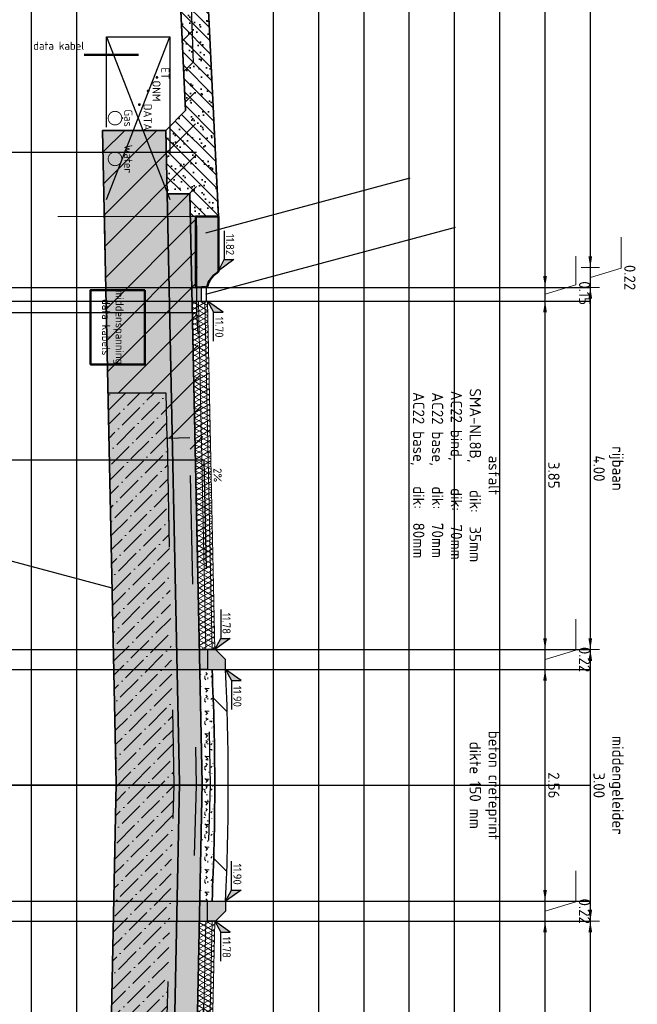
# Model space of a CAD drawing. Header units: metres. Extents: x 232618 to 232694, y 554350 to 554492.
# Tile 17 of 24: x 232658.43 to 232665.25, y 554460.47 to 554471.34. Entities that reach past the tile are written whole.
import ezdxf
from ezdxf.enums import TextEntityAlignment as Align

# ---------------------------------------------------------------- set-up
doc = ezdxf.new("R2010")
doc.units = ezdxf.units.M
doc.linetypes.add('ACAD_ISO03W100', pattern=[30, 12, -18])
doc.linetypes.add('NLCS-HIDDEN', pattern=[4, 2, -2])
doc.layers.add('B-WE-KL-TRACE-GD', color=160, linetype='Continuous', lineweight=50, true_color=0x003fff)
for name, color, linetype, lineweight in [('B-WE-KL-TRACE-T18', 7, 'Continuous', 18), ('N-WE-GR-MAAIVELD-GD', 90, 'Continuous', 35), ('N-WE-GW-CUNET-GD', 90, 'Continuous', 35), ('N-WE-GW-GROND_TEELAARDE_AFKOMSTIG UIT HET WERK-AD', 91, 'Continuous', 25), ('N-WE-GW-GROND_ZAND-AD', 7, 'Continuous', 35), ('N-WE-GW-GROND_ZAND_CUNETZAND-AD', 7, 'Continuous', 25), ('N-WE-KL-DATA_CAI-G', 90, 'Continuous', 35), ('N-WE-KL-GAS-G', 30, 'Continuous', 35), ('N-WE-KL-GMS-G', 20, 'Continuous', 35), ('N-WE-KL-STROOK-GD', 7, 'NLCS-HIDDEN', 25), ('N-WE-KL-TDI-G', 200, 'Continuous', 35), ('N-WE-KL-WATER-G', 170, 'Continuous', 35), ('N-WE-VH-GOOT_TEGEL-GD', 170, 'Continuous', 25), ('N-WE-VH-KANTOPSLUITING_BETONRUG-GD', 7, 'Continuous', 25), ('N-WE-VH-KANTOPSLUITING_TROTTOIRBAND-GD', 210, 'Continuous', 50), ('N-WE-VH-KANTOPSLUITING_TROTTOIRBAND_RWS-SD', 210, 'Continuous', 25), ('N-WE-VH-VERHARDING_ASFALT-GD', 7, 'Continuous', 18), ('N-WE-VH-VERHARDING_BETON-AD', 252, 'Continuous', 18), ('N-WE-VH-VERHARDING_BETON-GD', 7, 'Continuous', 25), ('N-WE-VH-VERHARDING_FUNDERING-AD', 31, 'Continuous', 18), ('N-WE-VH-VERHARDING_FUNDERING-G', 252, 'Continuous', 25), ('N-WE-VH-VERHARDING_FUNDERING_GRANULAAT_MENG_HYDRAULISCH-GD', 7, 'Continuous', 35), ('N-WE-VH-VERHARDING_FUNDERING_ZAND-GD', 251, 'Continuous', 35), ('N-WE-VH-VERHARDING_STELSPECIE-AD', 253, 'Continuous', 18), ('V-WE-GW-GROND_WERK-AD', 252, 'Continuous', 18), ('V-WE-GW-GROND_ZAND_CUNETZAND_WERK-AD', 252, 'Continuous', 18), ('V-WE-GW-MAAIVELD-GD', 3, 'ACAD_ISO03W100', 25), ('V-WE-VH-VERHARDING_ASFALT-GD', 252, 'ACAD_ISO03W100', 25), ('V-WE-VH-VERHARDING_FUNDERING-AD', 252, 'Continuous', 18), ('V-WE-VH-VERHARDING_FUNDERING-GD', 252, 'ACAD_ISO03W100', 25), ('V-WE-VH-VERHARDING_FUNDERING_ZAND-GD', 252, 'ACAD_ISO03W100', 25), ('X-XX-AL-AANKLEDING-M', 7, 'Continuous', 18), ('X-XX-AL-AANPIJLING-G', 7, 'Continuous', 18), ('X-XX-AL-HOOGTELABEL-SD', 7, 'Continuous', 25), ('X-XX-AL-PROFIELBALK-HULPLIJN-G', 253, 'Continuous', 25), ('X-XX-AL-T25', 7, 'Continuous', 25)]:
    doc.layers.add(name, color=color, linetype=linetype, lineweight=lineweight)
doc.layers.add('N-WE-VH-VERHARDING_ASFALT-AD', color=7, linetype='Continuous', lineweight=18, transparency=0.5)
doc.layers.add('V-WE-GW-CUNET-GD', color=252, linetype='ACAD_ISO03W100', lineweight=25, plot=False)
doc.layers.add('X-XX-AL-HULPLIJN-GD', color=6, linetype='Continuous', plot=False)
doc.styles.add('NLCS-ISO', font='NLCS-ISO.ttf')
doc.styles.add('NLCS-ISO-ANNOTATIEF-T18', font='NLCS-ISO.ttf', dxfattribs={"height": 1.8})
doc.styles.add('NLCS-ISO-ANNOTATIEF-T25', font='NLCS-ISO.ttf', dxfattribs={"height": 2.5})
doc.styles.add('NLCS-ISO-ANNOTATIVE-T18', font='NLCS-ISO.ttf', dxfattribs={"height": 1.8})
doc.dimstyles.new('NLCS-ANNOTATIEF-T25-PIJL', dxfattribs={"dimtxt": 2.5, "dimasz": 2.5, "dimexe": 2, "dimexo": 2, "dimgap": 0.7, "dimtad": 1, "dimdec": 3, "dimzin": 0, "dimdsep": 46, "dimtxsty": 'NLCS-ISO-ANNOTATIEF-T25', "dimcen": 0, "dimdle": 2, "dimclrd": 256, "dimclre": 256, "dimclrt": 256, "dimadec": 1, "dimazin": 0, "dimtfac": 1, "dimtdec": 3, "dimtofl": 0, "dimtmove": 1, "dimatfit": 0, "dimfxl": 2, "dimfxlon": 1, "dimtfillclr": 254, "dimtolj": 1, "dimtzin": 0, "dimlwd": 18, "dimlwe": 18, "dimarcsym": 0})
pattern_1 = [(330, (-321613.48893, 788272.7562), (0.025, 0.0433012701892), []), (30, (-321613.48893, 788272.7562), (-0.025, 0.0433012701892), [])]
pattern_2 = [(180, (786916.89774, 320660.40572), (-0.25, -0.25), [0.03125, -0.21875]), (270, (786916.89774, 320660.40572), (0.25, -0.25), [0.03125, -0.21875]), (315, (786916.86649, 320660.40572), (0.24999999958, -4e-17), [0.044194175, -0.309359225]), (180, (786916.86649, 320660.2651), (-0.25, -0.25), [0.03125, -0.21875]), (225, (786916.85086, 320660.28072), (-3e-17, -0.24999999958), [0.022097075, -0.3314563]), (315, (786916.85086, 320660.28072), (0.24999999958, -4e-17), [0.022097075, -0.3314563]), (180, (786916.77274, 320660.2026), (-0.25, -0.25), [0.044194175, -0.205805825]), (225, (786916.77274, 320660.2026), (-3e-17, -0.24999999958), [0.03125, -0.3223034]), (315, (786916.72854, 320660.2026), (0.24999999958, -4e-17), [0.03125, -0.3223034]), (270, (786916.72586, 320660.34322), (0.25, -0.25), [0.03125, -0.21875]), (225, (786916.72586, 320660.34322), (-3e-17, -0.24999999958), [0.022097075, -0.3314563]), (315, (786916.71024, 320660.3276), (0.24999999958, -4e-17), [0.022097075, -0.3314563]), (180, (786916.86649, 320660.34322), (-0.25, -0.25), [0.015625, -0.209375]), (180, (786916.67899, 320660.28072), (-0.25, -0.25), [0.015625, -0.209375]), (270, (786916.7571, 320660.24947), (0.25, -0.25), [0.015625, -0.209375]), (315, (786916.72586, 320660.3901), (0.24999999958, -4e-17), [0.022097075, -0.3314563]), (315, (786916.83524, 320660.21822), (0.24999999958, -4e-17), [0.022097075, -0.3314563]), (225, (786916.78055, 320660.32369), (-3e-17, -0.24999999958), [0.022097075, -0.3314563]), (270, (786916.8118, 320660.37447), (0.25, -0.25), [0.00390625, -0.24609375]), (270, (786916.80008, 320660.269), (0.25, -0.25), [0.00390625, -0.24609375]), (270, (786916.6829, 320660.22603), (0.25, -0.25), [0.00390625, -0.24609375]), (270, (786916.67899, 320660.35884), (0.25, -0.25), [0.00390625, -0.24609375])]

# ---------------------------------------------------------------- blocks, each defined once
blk = doc.blocks.new('N-SAL-HOOGTELABEL_01-SO')
for p, q in [((-2.46, 1.31), (-2.46, 3.44)), ((-2.46, 3.44), (0, 0)), ((-2.46, 1.31), (-8.84, 1.31)), ((0, 0), (-2.46, 1.31))]:
    blk.add_line(p, q)
blk.add_solid([(-2.46, 3.44), (-2.46, 1.31), (0, 0)])
at = {"style": 'NLCS-ISO'}
blk.add_attdef('...', text='', height=1.8, dxfattribs=at).set_placement((-5.96, 2.61), align=Align.MIDDLE)
blk = doc.blocks.new('N-SAL-HOOGTELABEL_02-SO')
for p, q in [((2.46, 3.44), (0, 0)), ((2.46, 1.31), (2.46, 3.44)), ((0, 0), (2.46, 1.31)), ((8.84, 1.31), (2.46, 1.31))]:
    blk.add_line(p, q)
blk.add_solid([(2.46, 3.44), (0, 0), (2.46, 1.31)])
at = {"style": 'NLCS-ISO'}
blk.add_attdef('...', text='', height=1.8, dxfattribs=at).set_placement((5.77, 2.62), align=Align.MIDDLE)
blk = doc.blocks.new('*D2')
at = {"layer": 'Defpoints', "color": 0, "transparency": 16777216}
for p in [(232660.594, 554464.385), (232660.584, 554461.385), (232664.734, 554461.385)]:
    blk.add_point(p, dxfattribs=at)
at = {"layer": 'X-XX-AL-AANKLEDING-M', "linetype": 'Continuous', "lineweight": 18, "transparency": 16777216}
for p, q in [((232664.634, 554464.385), (232664.834, 554464.385)), ((232664.734, 554464.26), (232664.734, 554461.51)), ((232664.634, 554461.385), (232664.834, 554461.385))]:
    blk.add_line(p, q, dxfattribs=at)
at = {"layer": 'X-XX-AL-AANKLEDING-M', "transparency": 16777216}
for points in [[(232664.713, 554464.26), (232664.754, 554464.26), (232664.734, 554464.385)], [(232664.713, 554461.51), (232664.754, 554461.51), (232664.734, 554461.385)]]:
    blk.add_solid(points, dxfattribs=at)
at = {"layer": 'X-XX-AL-AANKLEDING-M', "transparency": 16777216, "insert": (232664.935, 554462.885), "char_height": 0.125, "attachment_point": 5, "rotation": 270, "style": 'NLCS-ISO-ANNOTATIEF-T25'}
blk.add_mtext('\\A1;middengeleider\\P3.00', dxfattribs=at)
blk = doc.blocks.new('*D3')
at = {"layer": 'Defpoints', "color": 0, "transparency": 16777216}
for p in [(232660.704, 554464.165), (232660.704, 554461.605), (232664.234, 554461.605)]:
    blk.add_point(p, dxfattribs=at)
at = {"layer": 'X-XX-AL-AANKLEDING-M', "linetype": 'Continuous', "lineweight": 18, "transparency": 16777216}
for p, q in [((232664.134, 554464.165), (232664.334, 554464.165)), ((232664.234, 554464.04), (232664.234, 554461.73)), ((232664.134, 554461.605), (232664.334, 554461.605))]:
    blk.add_line(p, q, dxfattribs=at)
at = {"layer": 'X-XX-AL-AANKLEDING-M', "transparency": 16777216}
for points in [[(232664.213, 554464.04), (232664.254, 554464.04), (232664.234, 554464.165)], [(232664.213, 554461.73), (232664.254, 554461.73), (232664.234, 554461.605)]]:
    blk.add_solid(points, dxfattribs=at)
at = {"layer": 'X-XX-AL-AANKLEDING-M', "transparency": 16777216, "insert": (232664.331, 554462.885), "char_height": 0.125, "attachment_point": 5, "rotation": 270, "style": 'NLCS-ISO-ANNOTATIEF-T25'}
blk.add_mtext('\\A1;2.56', dxfattribs=at)
blk = doc.blocks.new('*D4')
at = {"layer": 'Defpoints', "color": 0, "transparency": 16777216}
for p in [(232660.594, 554464.385), (232660.704, 554464.165), (232664.234, 554464.165)]:
    blk.add_point(p, dxfattribs=at)
at = {"layer": 'X-XX-AL-AANKLEDING-M', "linetype": 'Continuous', "lineweight": 18, "transparency": 16777216}
for p, q in [((232664.574, 554464.377), (232664.574, 554464.722)), ((232664.234, 554464.51), (232664.234, 554464.635)), ((232664.134, 554464.385), (232664.334, 554464.385)), ((232664.234, 554464.385), (232664.234, 554464.165)), ((232664.234, 554464.275), (232664.574, 554464.377)), ((232664.134, 554464.165), (232664.334, 554464.165)), ((232664.234, 554464.04), (232664.234, 554463.915))]:
    blk.add_line(p, q, dxfattribs=at)
at = {"layer": 'X-XX-AL-AANKLEDING-M', "transparency": 16777216}
for points in [[(232664.213, 554464.51), (232664.254, 554464.51), (232664.234, 554464.385)], [(232664.213, 554464.04), (232664.254, 554464.04), (232664.234, 554464.165)]]:
    blk.add_solid(points, dxfattribs=at)
at = {"layer": 'X-XX-AL-AANKLEDING-M', "transparency": 16777216, "insert": (232664.671, 554464.274), "char_height": 0.125, "attachment_point": 5, "rotation": 270, "style": 'NLCS-ISO-ANNOTATIEF-T25'}
blk.add_mtext('\\A1;0.22', dxfattribs=at)
blk = doc.blocks.new('*D5')
at = {"layer": 'Defpoints', "color": 0, "transparency": 16777216}
for p in [(232660.504, 554461.605), (232660.504, 554461.385), (232664.234, 554461.385)]:
    blk.add_point(p, dxfattribs=at)
at = {"layer": 'X-XX-AL-AANKLEDING-M', "linetype": 'Continuous', "lineweight": 18, "transparency": 16777216}
for p, q in [((232664.574, 554461.597), (232664.574, 554461.942)), ((232664.234, 554461.73), (232664.234, 554461.855)), ((232664.134, 554461.605), (232664.334, 554461.605)), ((232664.234, 554461.605), (232664.234, 554461.385)), ((232664.234, 554461.495), (232664.574, 554461.597)), ((232664.134, 554461.385), (232664.334, 554461.385)), ((232664.234, 554461.26), (232664.234, 554461.135))]:
    blk.add_line(p, q, dxfattribs=at)
at = {"layer": 'X-XX-AL-AANKLEDING-M', "transparency": 16777216}
for points in [[(232664.213, 554461.73), (232664.254, 554461.73), (232664.234, 554461.605)], [(232664.213, 554461.26), (232664.254, 554461.26), (232664.234, 554461.385)]]:
    blk.add_solid(points, dxfattribs=at)
at = {"layer": 'X-XX-AL-AANKLEDING-M', "transparency": 16777216, "insert": (232664.671, 554461.494), "char_height": 0.125, "attachment_point": 5, "rotation": 270, "style": 'NLCS-ISO-ANNOTATIEF-T25'}
blk.add_mtext('\\A1;0.22', dxfattribs=at)
blk = doc.blocks.new('*D6')
at = {"layer": 'Defpoints', "color": 0, "transparency": 16777216}
for p in [(232660.484, 554468.385), (232660.594, 554464.385), (232664.734, 554464.385)]:
    blk.add_point(p, dxfattribs=at)
at = {"layer": 'X-XX-AL-AANKLEDING-M', "linetype": 'Continuous', "lineweight": 18, "transparency": 16777216}
for p, q in [((232664.634, 554468.385), (232664.834, 554468.385)), ((232664.734, 554468.26), (232664.734, 554464.51)), ((232664.634, 554464.385), (232664.834, 554464.385))]:
    blk.add_line(p, q, dxfattribs=at)
at = {"layer": 'X-XX-AL-AANKLEDING-M', "transparency": 16777216}
for points in [[(232664.713, 554468.26), (232664.754, 554468.26), (232664.734, 554468.385)], [(232664.713, 554464.51), (232664.754, 554464.51), (232664.734, 554464.385)]]:
    blk.add_solid(points, dxfattribs=at)
at = {"layer": 'X-XX-AL-AANKLEDING-M', "transparency": 16777216, "insert": (232664.935, 554466.385), "char_height": 0.125, "attachment_point": 5, "rotation": 270, "style": 'NLCS-ISO-ANNOTATIEF-T25'}
blk.add_mtext('\\A1;rijbaan\\P4.00', dxfattribs=at)
blk = doc.blocks.new('*D7')
at = {"layer": 'Defpoints', "color": 0, "transparency": 16777216}
for p in [(232660.254, 554476.885), (232660.594, 554468.605), (232664.734, 554468.605)]:
    blk.add_point(p, dxfattribs=at)
at = {"layer": 'X-XX-AL-AANKLEDING-M', "linetype": 'Continuous', "lineweight": 18, "transparency": 16777216}
for p, q in [((232664.634, 554476.885), (232664.834, 554476.885)), ((232664.734, 554476.76), (232664.734, 554468.73)), ((232664.634, 554468.605), (232664.834, 554468.605))]:
    blk.add_line(p, q, dxfattribs=at)
at = {"layer": 'X-XX-AL-AANKLEDING-M', "transparency": 16777216}
for points in [[(232664.713, 554476.76), (232664.754, 554476.76), (232664.734, 554476.885)], [(232664.713, 554468.73), (232664.754, 554468.73), (232664.734, 554468.605)]]:
    blk.add_solid(points, dxfattribs=at)
at = {"layer": 'X-XX-AL-AANKLEDING-M', "transparency": 16777216, "insert": (232664.948, 554472.745), "char_height": 0.125, "attachment_point": 5, "rotation": 270, "style": 'NLCS-ISO-ANNOTATIEF-T25'}
blk.add_mtext('\\A1;berm\\Pvar. (8.28)', dxfattribs=at)
blk = doc.blocks.new('*D10')
at = {"layer": 'Defpoints', "color": 0, "transparency": 16777216}
for p in [(232660.484, 554468.385), (232660.504, 554468.235), (232664.234, 554468.235)]:
    blk.add_point(p, dxfattribs=at)
at = {"layer": 'X-XX-AL-AANKLEDING-M', "linetype": 'Continuous', "lineweight": 18, "transparency": 16777216}
for p, q in [((232664.234, 554468.51), (232664.234, 554468.635)), ((232664.574, 554468.412), (232664.574, 554468.732)), ((232664.234, 554468.31), (232664.574, 554468.412)), ((232664.134, 554468.385), (232664.334, 554468.385)), ((232664.234, 554468.385), (232664.234, 554468.235)), ((232664.134, 554468.235), (232664.334, 554468.235)), ((232664.234, 554468.11), (232664.234, 554467.985))]:
    blk.add_line(p, q, dxfattribs=at)
at = {"layer": 'X-XX-AL-AANKLEDING-M', "transparency": 16777216}
for points in [[(232664.213, 554468.51), (232664.254, 554468.51), (232664.234, 554468.385)], [(232664.213, 554468.11), (232664.254, 554468.11), (232664.234, 554468.235)]]:
    blk.add_solid(points, dxfattribs=at)
at = {"layer": 'X-XX-AL-AANKLEDING-M', "transparency": 16777216, "insert": (232664.671, 554468.322), "char_height": 0.125, "attachment_point": 5, "rotation": 270, "style": 'NLCS-ISO-ANNOTATIEF-T25'}
blk.add_mtext('\\A1;0.15', dxfattribs=at)
blk = doc.blocks.new('*D11')
at = {"layer": 'Defpoints', "color": 0, "transparency": 16777216}
for p in [(232660.504, 554468.235), (232660.584, 554464.385), (232664.234, 554464.385)]:
    blk.add_point(p, dxfattribs=at)
at = {"layer": 'X-XX-AL-AANKLEDING-M', "linetype": 'Continuous', "lineweight": 18, "transparency": 16777216}
for p, q in [((232664.134, 554468.235), (232664.334, 554468.235)), ((232664.234, 554468.11), (232664.234, 554464.51)), ((232664.134, 554464.385), (232664.334, 554464.385))]:
    blk.add_line(p, q, dxfattribs=at)
at = {"layer": 'X-XX-AL-AANKLEDING-M', "transparency": 16777216}
for points in [[(232664.213, 554468.11), (232664.254, 554468.11), (232664.234, 554468.235)], [(232664.213, 554464.51), (232664.254, 554464.51), (232664.234, 554464.385)]]:
    blk.add_solid(points, dxfattribs=at)
at = {"layer": 'X-XX-AL-AANKLEDING-M', "transparency": 16777216, "insert": (232664.331, 554466.31), "char_height": 0.125, "attachment_point": 5, "rotation": 270, "style": 'NLCS-ISO-ANNOTATIEF-T25'}
blk.add_mtext('\\A1;3.85', dxfattribs=at)
blk = doc.blocks.new('*D12')
at = {"layer": 'Defpoints', "color": 0, "transparency": 16777216}
for p in [(232660.394, 554468.605), (232660.394, 554468.385), (232664.734, 554468.385)]:
    blk.add_point(p, dxfattribs=at)
at = {"layer": 'X-XX-AL-AANKLEDING-M', "linetype": 'Continuous', "lineweight": 18, "transparency": 16777216}
for p, q in [((232664.734, 554468.73), (232664.734, 554468.855)), ((232665.074, 554468.597), (232665.074, 554468.942)), ((232664.634, 554468.605), (232664.834, 554468.605)), ((232664.734, 554468.605), (232664.734, 554468.385)), ((232664.734, 554468.495), (232665.074, 554468.597)), ((232664.634, 554468.385), (232664.834, 554468.385)), ((232664.734, 554468.26), (232664.734, 554468.135))]:
    blk.add_line(p, q, dxfattribs=at)
at = {"layer": 'X-XX-AL-AANKLEDING-M', "transparency": 16777216}
for points in [[(232664.713, 554468.73), (232664.754, 554468.73), (232664.734, 554468.605)], [(232664.713, 554468.26), (232664.754, 554468.26), (232664.734, 554468.385)]]:
    blk.add_solid(points, dxfattribs=at)
at = {"layer": 'X-XX-AL-AANKLEDING-M', "transparency": 16777216, "insert": (232665.171, 554468.494), "char_height": 0.125, "attachment_point": 5, "rotation": 270, "style": 'NLCS-ISO-ANNOTATIEF-T25'}
blk.add_mtext('\\A1;0.22', dxfattribs=at)
blk = doc.blocks.new('*D13')
at = {"layer": 'Defpoints', "color": 0, "transparency": 16777216}
for p in [(232660.584, 554461.385), (232660.474, 554455.935), (232664.734, 554455.935)]:
    blk.add_point(p, dxfattribs=at)
at = {"layer": 'X-XX-AL-AANKLEDING-M', "linetype": 'Continuous', "lineweight": 18, "transparency": 16777216}
for p, q in [((232664.634, 554461.385), (232664.834, 554461.385)), ((232664.734, 554461.26), (232664.734, 554456.06)), ((232664.634, 554455.935), (232664.834, 554455.935))]:
    blk.add_line(p, q, dxfattribs=at)
at = {"layer": 'X-XX-AL-AANKLEDING-M', "transparency": 16777216}
for points in [[(232664.713, 554461.26), (232664.754, 554461.26), (232664.734, 554461.385)], [(232664.713, 554456.06), (232664.754, 554456.06), (232664.734, 554455.935)]]:
    blk.add_solid(points, dxfattribs=at)
at = {"layer": 'X-XX-AL-AANKLEDING-M', "transparency": 16777216, "insert": (232664.948, 554458.66), "char_height": 0.125, "attachment_point": 5, "rotation": 270, "style": 'NLCS-ISO-ANNOTATIEF-T25'}
blk.add_mtext('\\A1;rijbaan\\Pvar. (5.45)', dxfattribs=at)

msp = doc.modelspace()

# ---------------------------------------------------------------- hatches: boundary and pattern name
msp.add_hatch(color=8).paths.add_polyline_path([(232660.5, 554468.392, -0.194899), (232660.61, 554468.545, 0.256792), (232660.624, 554468.57), (232660.624, 554469.17), (232660.374, 554469.17), (232660.374, 554468.385), (232660.494, 554468.385)])
at = {"layer": 'N-WE-GW-GROND_TEELAARDE_AFKOMSTIG UIT HET WERK-AD', "ltscale": 0.2}
h = msp.add_hatch(dxfattribs=at)
h.set_pattern_fill('AGW-WERK_AANVULLEN', color=256, scale=0.02, angle=180, style=0, pattern_type=2)
h.set_pattern_definition([(135, (786916.89774, 320660.40572), (-0.070710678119, -0.070710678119), [])])
h.paths.add_polyline_path([(232660.31, 554469.455), (232660.315, 554469.17), (232660.384, 554469.17), (232660.5, 554469.17), (232660.624, 554469.17), (232660.254, 554476.885), (232660.224, 554476.885), (232660.224, 554476.835), (232660.174, 554476.835), (232660.175, 554476.785), (232660.125, 554476.785), (232660.127, 554476.635), (232659.977, 554476.635), (232659.984, 554476.135), (232659.984, 554476.135), (232660.067, 554474.412), (232660.262, 554470.338), (232660.044, 554470.12), (232660.06, 554469.455)])
at = {"layer": 'N-WE-GW-GROND_ZAND-AD', "ltscale": 0.2}
h = msp.add_hatch(dxfattribs=at)
h.set_pattern_fill('AGW-GROND_ZAND', color=256, scale=0.1, angle=-90, style=0, pattern_type=2)
h.set_pattern_definition([(217.5, (786916.89774, 320660.40572), (0.00629933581, -0.1926823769), [0, -0.152, 0, -0.17, 0, -0.1625]), (187.5, (786916.89774, 320660.40572), (-0.17697767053, -0.28221460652), [0, -0.082, 0, -0.137, 0, -0.0525]), (147.5, (786917.02074, 320660.40572), (-0.311414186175, -0.000565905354), [0, -0.05, 0, -0.18, 0, -0.235]), (137.5, (786917.02074, 320660.40572), (-0.30061266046, -0.08776755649), [0, -0.025, 0, -0.118, 0, -0.135])])
h.paths.add_polyline_path([(232660.31, 554469.455), (232660.315, 554469.17), (232660.384, 554469.17), (232660.494, 554469.17), (232660.624, 554469.17), (232660.254, 554476.885), (232660.224, 554476.885), (232660.224, 554476.835), (232660.174, 554476.835), (232660.175, 554476.785), (232660.125, 554476.785), (232660.127, 554476.635), (232659.977, 554476.635), (232659.984, 554476.135), (232659.984, 554476.135), (232660.067, 554474.412), (232660.262, 554470.338), (232660.044, 554470.12), (232660.06, 554469.455)])
at = {"layer": 'N-WE-GW-GROND_ZAND_CUNETZAND-AD', "ltscale": 0.2}
h = msp.add_hatch(dxfattribs=at)
h.set_pattern_fill('AGW-GROND_ZAND_CUNETZAND', color=256, scale=0.1, angle=-90, style=0, pattern_type=2)
h.set_pattern_definition([(180, (232653.80353, 554490.49499), (-0.0625, -0.0625), [0, -0.125])])
h.paths.add_polyline_path([(232660.022, 554454.39), (232660.033, 554454.945), (232660.041, 554455.335), (232660.053, 554455.935), (232660.194, 554462.907), (232660.067, 554469.005), (232660.044, 554470.12), (232659.344, 554470.12), (232659.494, 554462.906), (232659.353, 554455.935), (232659.341, 554455.335), (232659.322, 554454.39)])
at = {"layer": 'N-WE-VH-KANTOPSLUITING_TROTTOIRBAND_RWS-SD'}
for points in [[(232660.504, 554464.385), (232660.504, 554464.165), (232660.704, 554464.165), (232660.704, 554464.275), (232660.594, 554464.385)], [(232660.504, 554461.385), (232660.504, 554461.605), (232660.704, 554461.605), (232660.704, 554461.495), (232660.594, 554461.385)]]:
    msp.add_hatch(color=253, dxfattribs=at).paths.add_polyline_path(points)
at = {"layer": 'N-WE-VH-VERHARDING_ASFALT-AD', "ltscale": 0.2}
h = msp.add_hatch(dxfattribs=at)
h.set_pattern_fill('AVH-ASFALT', color=256, angle=-90, style=0, pattern_type=2)
h.set_pattern_definition(pattern_1)
h.paths.add_polyline_path([(232660.413, 554464.385), (232660.484, 554464.385), (232660.414, 554468.235), (232660.333, 554468.235)])
h.paths.add_polyline_path([(232660.484, 554464.385), (232660.504, 554464.385), (232660.554, 554464.385), (232660.464, 554468.231), (232660.434, 554468.227), (232660.433, 554468.235), (232660.414, 554468.235)])
h.paths.add_polyline_path([(232660.554, 554464.385), (232660.584, 554464.385), (232660.504, 554468.235), (232660.494, 554468.235), (232660.464, 554468.231)])
h = msp.add_hatch(dxfattribs=at)
h.set_pattern_fill('AVH-ASFALT', color=256, angle=-90, style=0, pattern_type=2)
h.set_pattern_definition(pattern_1)
h.paths.add_polyline_path([(232660.494, 554461.385), (232660.413, 554461.385), (232660.289, 554455.195), (232660.359, 554455.195), (232660.36, 554455.265)])
h.paths.add_polyline_path([(232660.544, 554461.385), (232660.504, 554461.385), (232660.494, 554461.385), (232660.36, 554455.265), (232660.43, 554455.265), (232660.431, 554455.335)])
h.paths.add_polyline_path([(232660.584, 554461.385), (232660.544, 554461.385), (232660.431, 554455.335), (232660.461, 554455.335)])
at = {"layer": 'N-WE-VH-VERHARDING_BETON-AD', "ltscale": 0.2}
h = msp.add_hatch(dxfattribs=at)
h.set_pattern_fill('AVH-BETON_GEWAPEND', color=256, scale=0.5, angle=-45, style=0, pattern_type=2)
h.set_pattern_definition([(315, (210220.4094, 557854.5487), (1.32582521, 1.32582521), []), (315, (210220.8514, 557854.9907), (1.32582521, 1.32582521), [0.625, -0.625]), (315, (210221.2933, 557855.4326), (1.32582521, 1.32582521), [0.625, -0.625])])
h.paths.add_polyline_path([(232660.704, 554461.605, 0.023438), (232660.704, 554464.165), (232660.553, 554464.165, -0.023567), (232660.553, 554461.605)])
at = {"layer": 'N-WE-VH-VERHARDING_FUNDERING-AD', "ltscale": 0.2}
h = msp.add_hatch(dxfattribs=at)
h.set_pattern_fill('AVH-FUNDERING_02', color=256, scale=0.25, angle=-90, style=0, pattern_type=2)
h.set_pattern_definition(pattern_2)
h.paths.add_polyline_path([(232660.194, 554462.907), (232660.033, 554454.945), (232660.284, 554454.945), (232660.444, 554462.907), (232660.31, 554469.42), (232660.06, 554469.42)])
h = msp.add_hatch(dxfattribs=at)
h.set_pattern_fill('AVH-FUNDERING_02', color=256, scale=0.25, angle=-90, style=0, pattern_type=2)
h.set_pattern_definition(pattern_2)
h.paths.add_polyline_path([(232660.553, 554461.605, 0.023567), (232660.553, 554464.165), (232660.504, 554464.165), (232660.418, 554464.165), (232660.444, 554462.907), (232660.418, 554461.605), (232660.503, 554461.605)])
at = {"layer": 'N-WE-VH-VERHARDING_STELSPECIE-AD'}
for points in [[(232660.374, 554469.17), (232660.315, 554469.17), (232660.335, 554468.235), (232660.433, 554468.235), (232660.434, 554468.385), (232660.414, 554468.385), (232660.374, 554468.385)], [(232660.504, 554464.385), (232660.413, 554464.385), (232660.418, 554464.165), (232660.504, 554464.165)], [(232660.504, 554461.605), (232660.418, 554461.605), (232660.413, 554461.385), (232660.504, 554461.385)]]:
    msp.add_hatch(color=256, dxfattribs=at).paths.add_polyline_path(points)
at = {"layer": 'V-WE-GW-GROND_WERK-AD', "ltscale": 0.2}
h = msp.add_hatch(dxfattribs=at)
h.set_pattern_fill('AGW-WERK_ONTGRAVEN', color=256, scale=0.05, angle=180, style=0, pattern_type=2)
h.set_pattern_definition([(225, (232653.80353, 554490.49499), (0.1767767, -0.1767767), [])])
h.paths.add_polyline_path([(232659.404, 554467.217), (232660.049, 554467.217), (232660.059, 554466.717), (232660.309, 554466.722), (232660.314, 554466.473), (232660.464, 554466.475), (232660.384, 554468.105), (232660.384, 554469.875), (232660.284, 554472.535), (232660.234, 554475.065), (232660.104, 554475.063), (232660.105, 554474.913), (232659.955, 554474.912), (232659.961, 554474.412), (232660.067, 554474.412), (232660.262, 554470.338), (232660.044, 554470.12), (232659.344, 554470.12)])
at = {"layer": 'V-WE-GW-GROND_ZAND_CUNETZAND_WERK-AD', "ltscale": 0.2}
h = msp.add_hatch(dxfattribs=at)
h.set_pattern_fill('ANSI36', color=256, scale=0.035, angle=90, style=0)
h.set_pattern_definition([(45, (232653.80353, 554490.49499), (0.05893293, 0.2160874), [0.2778125, -0.0555625, 0, -0.0555625])])
h.paths.add_polyline_path([(232659.494, 554462.906), (232659.407, 554458.618), (232660, 554458.618), (232660.016, 554459.118), (232660.133, 554462.887), (232660.059, 554466.717), (232660.049, 554467.217), (232659.404, 554467.217)])
at = {"layer": 'V-WE-VH-VERHARDING_FUNDERING-AD', "ltscale": 0.2}
h = msp.add_hatch(dxfattribs=at)
h.set_pattern_fill('AVH-FUNDERING_01', color=256, scale=0.25, angle=-90, style=0, pattern_type=2)
h.set_pattern_definition([(180, (786916.66024, 320660.24572), (-3e-17, -0.25), [0, -0.25]), (180, (786916.65774, 320660.33322), (-3e-17, -0.25), [0, -0.25]), (180, (786916.65024, 320660.19822), (-3e-17, -0.25), [0, -0.25]), (158.1986, (786916.780235, 320660.27572), (-0.7500000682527, 0.249999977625), [0.02692575, -1.3193655]), (36.8699, (786916.755235, 320660.28572), (-0.749999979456, -0.500000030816), [0.0125, -1.2375]), (310.6013, (786916.765235, 320660.29322), (-1.2500001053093, 1.4999997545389), [0.02304875, -2.28183725]), (26.5651, (786916.84774, 320660.32322), (0.249999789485, 0.25000032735), [0.00559025, -0.55342675]), (146.3099, (786916.852735, 320660.32572), (-0.499999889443, 0.250000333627), [0.009014, -0.892374]), (288.4349, (786916.845235, 320660.33072), (0.249999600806, -0.500000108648), [0.00790575, -0.78266375]), (45, (786916.68774, 320660.34822), (6e-17, 0.25000007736), [0.0106065, -0.34294675]), (180, (786916.69524, 320660.35572), (-0.25, -0.25), [0.015, -0.235]), (315, (786916.68024, 320660.35572), (0.25000007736, -3e-17), [0.0106065, -0.34294675]), (71.5651, (786916.717735, 320660.18822), (-0.249999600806, -0.500000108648), [0.00790575, -0.78266375]), (180, (786916.72024, 320660.19572), (-0.25, -0.25), [0.0125, -0.2375]), (323.1301, (786916.707735, 320660.19572), (0.749999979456, -0.500000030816), [0.0125, -1.2375]), (33.6901, (786916.850235, 320660.18572), (-0.499999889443, -0.250000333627), [0.009014, -0.892374]), (161.5651, (786916.857735, 320660.19072), (0.500000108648, -0.249999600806), [0.0158115, -0.774758]), (306.8699, (786916.842735, 320660.19572), (-0.500000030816, 0.749999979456), [0.0125, -1.2375]), (180, (786916.77774, 320660.19572), (-3e-17, -0.25), [0, -0.25]), (180, (786916.84524, 320660.26072), (-3e-17, -0.25), [0, -0.25]), (180, (786916.77524, 320660.35322), (-3e-17, -0.25), [0, -0.25]), (180, (786916.70774, 320660.27572), (-3e-17, -0.25), [0, -0.25]), (180, (786916.78024, 320660.23322), (-3e-17, -0.25), [0, -0.25]), (180, (786916.83524, 320660.22572), (-3e-17, -0.25), [0, -0.25]), (180, (786916.81274, 320660.24072), (-3e-17, -0.25), [0, -0.25]), (180, (786916.82274, 320660.30072), (-3e-17, -0.25), [0, -0.25]), (180, (786916.88274, 320660.29072), (-3e-17, -0.25), [0, -0.25]), (180, (786916.88024, 320660.23322), (-3e-17, -0.25), [0, -0.25]), (180, (786916.88774, 320660.17822), (-3e-17, -0.25), [0, -0.25]), (180, (786916.81024, 320660.16822), (-3e-17, -0.25), [0, -0.25]), (180, (786916.75524, 320660.15822), (-3e-17, -0.25), [0, -0.25]), (180, (786916.66774, 320660.16822), (-3e-17, -0.25), [0, -0.25]), (180, (786916.72774, 320660.24572), (-3e-17, -0.25), [0, -0.25]), (180, (786916.75274, 320660.20072), (-3e-17, -0.25), [0, -0.25]), (180, (786916.73274, 320660.32072), (-3e-17, -0.25), [0, -0.25]), (180, (786916.80774, 320660.33322), (-3e-17, -0.25), [0, -0.25]), (180, (786916.73274, 320660.38822), (-3e-17, -0.25), [0, -0.25]), (180, (786916.81524, 320660.37322), (-3e-17, -0.25), [0, -0.25]), (180, (786916.89524, 320660.38072), (-3e-17, -0.25), [0, -0.25]), (180, (786916.86524, 320660.39322), (-3e-17, -0.25), [0, -0.25]), (180, (786916.86274, 320660.35822), (-3e-17, -0.25), [0, -0.25]), (180, (786916.69524, 320660.39822), (-3e-17, -0.25), [0, -0.25]), (180, (786916.66524, 320660.29572), (-3e-17, -0.25), [0, -0.25]), (180, (786916.67774, 320660.22072), (-3e-17, -0.25), [0, -0.25]), (180, (786916.79274, 320660.40072), (-3e-17, -0.25), [0, -0.25])])
h.paths.add_polyline_path([(232660.309, 554466.722), (232660.059, 554466.717), (232660.133, 554462.887), (232660.016, 554459.118), (232660.266, 554459.11), (232660.383, 554462.886)])

# ---------------------------------------------------------------- linework, layer by layer
at = {"layer": 'B-WE-KL-TRACE-GD', "ltscale": 0.2}
msp.add_line((232659.743, 554470.955), (232659.143, 554470.955), dxfattribs=at)
at = {"layer": 'B-WE-KL-TRACE-GD', "ltscale": 0.2, "flags": 128}
msp.add_lwpolyline([(232659.812, 554468.355), (232659.812, 554467.535), (232659.212, 554467.535), (232659.212, 554468.355)], close=True, dxfattribs=at)
at = {"layer": 'Defpoints'}
msp.add_point((232659.557, 554469.805), dxfattribs=at)
at = {"layer": 'N-WE-GR-MAAIVELD-GD', "ltscale": 0.2}
msp.add_line((232660.254, 554476.885), (232660.624, 554469.17), dxfattribs=at)
at = {"layer": 'N-WE-GW-CUNET-GD', "ltscale": 0.2}
for p in [(232659.984, 554476.135), (232660.044, 554470.12)]:
    msp.add_line(p, (232660.262, 554470.338), dxfattribs=at)
at = {"layer": 'N-WE-KL-DATA_CAI-G', "const_width": 0.0145}
msp.add_lwpolyline([(232659.751, 554470.413, 1), (232659.751, 554470.397, 1)], format="xyb", close=True, dxfattribs=at)
at = {"layer": 'N-WE-KL-GAS-G', "const_width": 0.01}
msp.add_lwpolyline([(232659.482, 554470.33, 1), (232659.482, 554470.18, 1)], format="xyb", close=True, dxfattribs=at)
at = {"layer": 'N-WE-KL-GAS-G'}
msp.add_point((232659.564, 554470.255), dxfattribs=at)
at = {"layer": 'N-WE-KL-GMS-G', "const_width": 0.0145}
msp.add_lwpolyline([(232659.848, 554470.563, 1), (232659.848, 554470.547, 1)], format="xyb", close=True, dxfattribs=at)
at = {"layer": 'N-WE-KL-STROOK-GD'}
for p, q in [((232659.389, 554471.155), (232660.089, 554469.355)), ((232659.389, 554469.355), (232660.089, 554471.155))]:
    msp.add_line(p, q, dxfattribs=at)
at = {"layer": 'N-WE-KL-STROOK-GD', "flags": 128}
msp.add_lwpolyline([(232659.389, 554471.155), (232660.089, 554471.155), (232660.089, 554469.355), (232659.389, 554469.355)], close=True, dxfattribs=at)
at = {"layer": 'N-WE-KL-TDI-G', "const_width": 0.0145}
msp.add_lwpolyline([(232659.945, 554470.713, 1), (232659.945, 554470.697, 1)], format="xyb", close=True, dxfattribs=at)
at = {"layer": 'N-WE-KL-WATER-G', "const_width": 0.01}
msp.add_lwpolyline([(232659.482, 554469.88, 1), (232659.482, 554469.73, 1)], format="xyb", close=True, dxfattribs=at)
at = {"layer": 'N-WE-VH-GOOT_TEGEL-GD', "ltscale": 0.2, "flags": 128}
msp.add_lwpolyline([(232660.494, 554468.385), (232660.434, 554468.385), (232660.434, 554468.235), (232660.494, 554468.235), (232660.494, 554468.385)], dxfattribs=at)
at = {"layer": 'N-WE-VH-KANTOPSLUITING_BETONRUG-GD', "ltscale": 0.2}
msp.add_line((232660.374, 554469.17), (232660.315, 554469.17), dxfattribs=at)
at = {"layer": 'N-WE-VH-KANTOPSLUITING_TROTTOIRBAND-GD', "flags": 128}
msp.add_lwpolyline([(232660.5, 554468.392, -0.194899), (232660.61, 554468.545, 0.256792), (232660.624, 554468.57), (232660.624, 554469.17), (232660.374, 554469.17), (232660.374, 554468.385)], format="xyb", close=True, dxfattribs=at)
at = {"layer": 'N-WE-VH-KANTOPSLUITING_TROTTOIRBAND_RWS-SD', "flags": 128}
for points in [[(232660.504, 554464.385), (232660.504, 554464.165), (232660.704, 554464.165), (232660.704, 554464.275), (232660.594, 554464.385)], [(232660.504, 554461.385), (232660.504, 554461.605), (232660.704, 554461.605), (232660.704, 554461.495), (232660.594, 554461.385)]]:
    msp.add_lwpolyline(points, close=True, dxfattribs=at)
at = {"layer": 'N-WE-VH-VERHARDING_ASFALT-GD'}
msp.add_line((232660.624, 554469.17), (232658.852, 554469.17), dxfattribs=at)
at = {"layer": 'N-WE-VH-VERHARDING_ASFALT-GD', "linetype": 'ByBlock', "ltscale": 0.2}
for p, q in [((232660.504, 554468.235), (232660.335, 554468.235)), ((232660.504, 554468.235), (232660.335, 554468.235)), ((232660.504, 554464.385), (232660.413, 554464.385)), ((232660.504, 554464.385), (232660.413, 554464.385)), ((232660.484, 554461.385), (232660.359, 554455.195)), ((232660.504, 554461.385), (232660.413, 554461.385)), ((232660.554, 554461.385), (232660.43, 554455.265)), ((232660.584, 554461.385), (232660.461, 554455.335))]:
    msp.add_line(p, q, dxfattribs=at)
at = {"layer": 'N-WE-VH-VERHARDING_ASFALT-GD', "linetype": 'ByBlock', "ltscale": 0.2, "flags": 128}
for points in [[(232660.404, 554468.235), (232660.484, 554464.385)], [(232660.474, 554468.235), (232660.554, 554464.385)], [(232660.504, 554468.235), (232660.584, 554464.385)]]:
    msp.add_lwpolyline(points, dxfattribs=at)
at = {"layer": 'N-WE-VH-VERHARDING_BETON-GD', "linetype": 'ByBlock', "ltscale": 0.2}
msp.add_arc((232633.412, 554462.885), 27.322, 357.3148, 2.6852, dxfattribs=at)
at = {"layer": 'N-WE-VH-VERHARDING_FUNDERING-G'}
msp.add_line((232660.394, 554468.605), (232660.374, 554468.605), dxfattribs=at)
at = {"layer": 'N-WE-VH-VERHARDING_FUNDERING_GRANULAAT_MENG_HYDRAULISCH-GD', "ltscale": 0.2}
for p, q in [((232660.504, 554464.165), (232660.418, 554464.165)), ((232660.503, 554461.605), (232660.418, 554461.605))]:
    msp.add_line(p, q, dxfattribs=at)
at = {"layer": 'N-WE-VH-VERHARDING_FUNDERING_GRANULAAT_MENG_HYDRAULISCH-GD', "ltscale": 0.2, "flags": 128}
msp.add_lwpolyline([(232660.033, 554454.945), (232660.194, 554462.907), (232660.06, 554469.42), (232660.31, 554469.42), (232660.444, 554462.907), (232660.284, 554454.945)], dxfattribs=at)
at = {"layer": 'N-WE-VH-VERHARDING_FUNDERING_GRANULAAT_MENG_HYDRAULISCH-GD', "ltscale": 0.2}
msp.add_arc((232633.412, 554462.885), 27.172, 357.2999, 2.7001, dxfattribs=at)
at = {"layer": 'N-WE-VH-VERHARDING_FUNDERING_ZAND-GD', "ltscale": 0.2}
msp.add_line((232660.06, 554469.42), (232660.044, 554470.12), dxfattribs=at)
at = {"layer": 'N-WE-VH-VERHARDING_FUNDERING_ZAND-GD', "ltscale": 0.2, "flags": 128}
msp.add_lwpolyline([(232660.044, 554470.12), (232659.344, 554470.12), (232659.494, 554462.906), (232659.322, 554454.39)], dxfattribs=at)
at = {"layer": 'N-WE-VH-VERHARDING_STELSPECIE-AD', "flags": 128}
for points in [[(232660.374, 554469.17), (232660.315, 554469.17), (232660.335, 554468.235), (232660.433, 554468.235), (232660.434, 554468.385), (232660.414, 554468.385), (232660.374, 554468.385)], [(232660.504, 554464.385), (232660.413, 554464.385), (232660.418, 554464.165), (232660.504, 554464.165)], [(232660.504, 554461.605), (232660.418, 554461.605), (232660.413, 554461.385), (232660.504, 554461.385)]]:
    msp.add_lwpolyline(points, close=True, dxfattribs=at)
at = {"layer": 'V-WE-GW-CUNET-GD', "ltscale": 0.1, "flags": 128}
msp.add_lwpolyline([(232659.961, 554474.412), (232660.067, 554474.412), (232660.262, 554470.338), (232660.044, 554470.12), (232659.344, 554470.12), (232659.404, 554467.217)], dxfattribs=at)
at = {"layer": 'V-WE-GW-MAAIVELD-GD', "ltscale": 0.1, "flags": 128}
msp.add_lwpolyline([(232660.234, 554475.065), (232660.284, 554472.535), (232660.384, 554469.875), (232660.384, 554468.105), (232660.464, 554466.475)], dxfattribs=at)
at = {"layer": 'V-WE-VH-VERHARDING_ASFALT-GD', "ltscale": 0.1}
msp.add_line((232660.464, 554466.475), (232660.314, 554466.473), dxfattribs=at)
at = {"layer": 'V-WE-VH-VERHARDING_ASFALT-GD', "ltscale": 0.1, "flags": 128}
msp.add_lwpolyline([(232660.464, 554466.475), (232660.534, 554462.885), (232660.424, 554459.355)], dxfattribs=at)
at = {"layer": 'V-WE-VH-VERHARDING_FUNDERING-GD', "ltscale": 0.1, "flags": 128}
for points in [[(232660.059, 554466.717), (232660.133, 554462.887), (232660.016, 554459.118)], [(232660.309, 554466.722), (232660.059, 554466.717)], [(232660.266, 554459.11), (232660.383, 554462.886), (232660.309, 554466.722)]]:
    msp.add_lwpolyline(points, dxfattribs=at)
at = {"layer": 'V-WE-VH-VERHARDING_FUNDERING_ZAND-GD', "ltscale": 0.1}
for p, q in [((232660.049, 554467.217), (232659.404, 554467.217)), ((232660.059, 554466.717), (232660.049, 554467.217))]:
    msp.add_line(p, q, dxfattribs=at)
at = {"layer": 'V-WE-VH-VERHARDING_FUNDERING_ZAND-GD', "ltscale": 0.1, "flags": 128}
msp.add_lwpolyline([(232659.404, 554467.217), (232659.494, 554462.906), (232659.407, 554458.618)], dxfattribs=at)
at = {"layer": 'X-XX-AL-HULPLIJN-GD', "linetype": 'ByBlock'}
for p, q in [((232658.56, 554448.635), (232658.56, 554487.995)), ((232659.06, 554448.635), (232659.06, 554487.995)), ((232661.234, 554448.635), (232661.234, 554487.995)), ((232661.734, 554448.635), (232661.734, 554487.995)), ((232662.234, 554448.635), (232662.234, 554487.995)), ((232662.734, 554448.635), (232662.734, 554487.995)), ((232663.234, 554448.635), (232663.234, 554487.995)), ((232663.734, 554448.635), (232663.734, 554487.995)), ((232664.234, 554448.635), (232664.234, 554487.995)), ((232664.734, 554448.635), (232664.734, 554487.995)), ((232660.484, 554468.988), (232662.744, 554469.594)), ((232660.484, 554468.309), (232663.244, 554469.049)), ((232655.804, 554468.385), (232664.734, 554468.385)), ((232655.804, 554468.235), (232664.734, 554468.235)), ((232655.804, 554464.385), (232664.734, 554464.385)), ((232655.804, 554464.165), (232664.734, 554464.165)), ((232655.804, 554462.885), (232664.734, 554462.885)), ((232655.804, 554461.605), (232664.734, 554461.605)), ((232655.804, 554461.385), (232664.734, 554461.385))]:
    msp.add_line(p, q, dxfattribs=at)
at = {"layer": 'X-XX-AL-HULPLIJN-GD'}
msp.add_line((232659.449, 554465.062), (232657.349, 554465.625), dxfattribs=at)
at = {"layer": 'X-XX-AL-PROFIELBALK-HULPLIJN-G', "linetype": 'ByBlock'}
for p, q in [((232660.384, 554469.875), (232656.304, 554469.875)), ((232660.384, 554468.105), (232656.304, 554468.105)), ((232660.464, 554466.475), (232656.304, 554466.475)), ((232660.534, 554462.885), (232656.304, 554462.885))]:
    msp.add_line(p, q, dxfattribs=at)

# ---------------------------------------------------------------- block references
at = {"layer": 'X-XX-AL-HOOGTELABEL-SD', "linetype": 'ByBlock'}
ref = msp.add_blockref('N-SAL-HOOGTELABEL_02-SO', (232660.624, 554468.57), dxfattribs=dict(at, xscale=-0.05, yscale=0.05, zscale=0.05, rotation=270))
ref.add_attrib('...', '11.82', dxfattribs={"layer": '0', "height": 0.09, "rotation": 270, "style": 'NLCS-ISO'}).set_placement((232660.754, 554468.859), align=Align.MIDDLE)
at = {"layer": 'X-XX-AL-HOOGTELABEL-SD', "linetype": 'ByBlock', "xscale": 0.05, "yscale": 0.05, "zscale": 0.05, "rotation": 270}
for name, p, values in [('N-SAL-HOOGTELABEL_02-SO', (232660.504, 554468.235), {'...': '11.70'}), ('N-SAL-HOOGTELABEL_01-SO', (232660.704, 554461.605), {'...': '11.90'}), ('N-SAL-HOOGTELABEL_02-SO', (232660.584, 554461.385), {'...': '11.78'})]:
    msp.add_blockref(name, p, dxfattribs=at).add_auto_attribs(values)
at = {"layer": 'X-XX-AL-HOOGTELABEL-SD', "linetype": 'ByBlock'}
ref = msp.add_blockref('N-SAL-HOOGTELABEL_02-SO', (232660.584, 554464.385), dxfattribs=dict(at, xscale=-0.05, yscale=0.05, zscale=0.05, rotation=270))
ref.add_attrib('...', '11.78', dxfattribs={"layer": '0', "height": 0.09, "rotation": 270, "style": 'NLCS-ISO'}).set_placement((232660.714, 554464.674), align=Align.MIDDLE)
ref = msp.add_blockref('N-SAL-HOOGTELABEL_01-SO', (232660.704, 554464.165), dxfattribs=dict(at, xscale=-0.05, yscale=0.05, zscale=0.05, rotation=270))
ref.add_attrib('...', '11.90', dxfattribs={"layer": '0', "height": 0.09, "rotation": 270, "style": 'NLCS-ISO'}).set_placement((232660.834, 554463.867), align=Align.MIDDLE)

# ---------------------------------------------------------------- texts
at = {"layer": 'B-WE-KL-TRACE-T18', "ltscale": 0.2, "style": 'NLCS-ISO-ANNOTATIEF-T18'}
msp.add_text('data kabel', height=0.09, dxfattribs=at).set_placement((232659.143, 554471.055), align=Align.MIDDLE_RIGHT)
for s, p in [('middenspanning', (232659.462, 554467.945)), ('data kabels', (232659.312, 554467.945))]:
    msp.add_text(s, height=0.09, rotation=270, dxfattribs=at).set_placement(p, align=Align.BOTTOM_CENTER)
at = {"layer": 'X-XX-AL-AANPIJLING-G', "style": 'NLCS-ISO-ANNOTATIEF-T25'}
msp.add_text('2%%%', height=0.09, rotation=271.1233, dxfattribs=at).set_placement((232660.544, 554466.31), align=Align.BOTTOM_CENTER)
at = {"layer": 'X-XX-AL-AANPIJLING-G', "ltscale": 0.2, "char_height": 0.125, "width": 3.85, "attachment_point": 2, "rotation": 270, "style": 'NLCS-ISO-ANNOTATIEF-T25'}
for s, insert in [('asfalt\\PSMA-NL8B,    dik:  35mm\\PAC22 bind,    dik:  70mm\\PAC22 base,   dik:  70mm\\PAC22 base,   dik:  80mm', (232663.734, 554466.31)), ('beton creteprint\\Pdikte 150 mm ', (232663.734, 554462.885))]:
    msp.add_mtext(s, dxfattribs=dict(at, insert=insert))
at = {"layer": 'X-XX-AL-T25', "style": 'NLCS-ISO-ANNOTATIVE-T18'}
for s, p in [('ET', (232659.965, 554470.75)), ('ONM', (232659.868, 554470.555)), ('DATA', (232659.771, 554470.266)), ('Gas', (232659.557, 554470.255)), ('Water', (232659.557, 554469.805))]:
    msp.add_text(s, height=0.09, rotation=270, dxfattribs=at).set_placement(p, align=Align.BOTTOM_CENTER)

# ---------------------------------------------------------------- dimensions: what is measured, and where the dimension line sits
at = {"layer": 'X-XX-AL-AANKLEDING-M'}
for base, p1, p2, text, picture, middle in [((232664.734, 554468.605), (232660.254, 554476.885), (232660.594, 554468.605), 'berm\\Pvar. (<>)', '*D7', (232664.948, 554472.745)), ((232664.734, 554464.385), (232660.484, 554468.385), (232660.594, 554464.385), 'rijbaan\\P<>', '*D6', (232664.935, 554466.385)), ((232664.734, 554461.385), (232660.594, 554464.385), (232660.584, 554461.385), 'middengeleider\\P<>', '*D2', (232664.935, 554462.885)), ((232664.734, 554455.935), (232660.584, 554461.385), (232660.474, 554455.935), 'rijbaan\\Pvar. (<>)', '*D13', (232664.948, 554458.66))]:
    dim = msp.add_linear_dim(base=base, p1=p1, p2=p2, angle=270, text=text, dimstyle='NLCS-ANNOTATIEF-T25-PIJL', override={"dimscale": 0, "dimtad": 4, "dimdec": 2}, dxfattribs=at)
    dim.commit()
    dim.dimension.update_dxf_attribs({"geometry": picture, "text_midpoint": middle})
for base, p1, p2, picture, middle in [((232664.734, 554468.385), (232660.394, 554468.605), (232660.394, 554468.385), '*D12', (232665.171, 554468.632)), ((232664.234, 554468.235), (232660.484, 554468.385), (232660.504, 554468.235), '*D10', (232664.671, 554468.447)), ((232664.234, 554464.385), (232660.504, 554468.235), (232660.584, 554464.385), '*D11', (232664.331, 554466.31)), ((232664.234, 554464.165), (232660.594, 554464.385), (232660.704, 554464.165), '*D4', (232664.671, 554464.412)), ((232664.234, 554461.605), (232660.704, 554464.165), (232660.704, 554461.605), '*D3', (232664.331, 554462.885)), ((232664.234, 554461.385), (232660.504, 554461.605), (232660.504, 554461.385), '*D5', (232664.671, 554461.632))]:
    dim = msp.add_linear_dim(base=base, p1=p1, p2=p2, angle=270, dimstyle='NLCS-ANNOTATIEF-T25-PIJL', override={"dimscale": 0, "dimtad": 4, "dimdec": 2}, dxfattribs=at)
    dim.commit()
    dim.dimension.update_dxf_attribs({"geometry": picture, "text_midpoint": middle})

doc.saveas('drawing.dxf')
